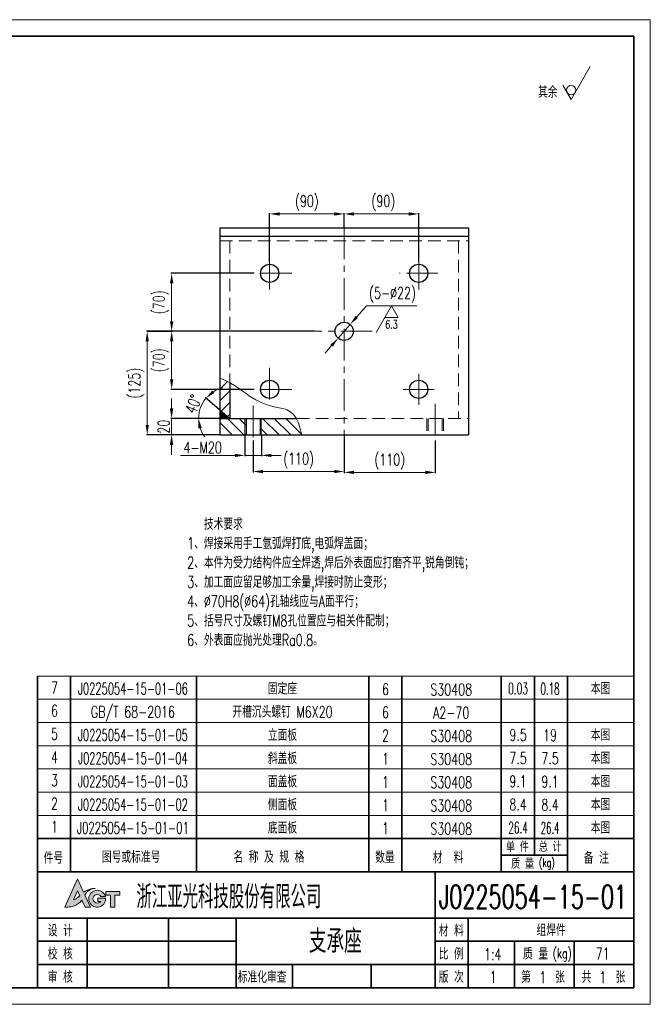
# Model space of a CAD drawing. Header units: millimetres. Extents: x -100 to 1580, y -20 to 1168.
# Tile 3 of 3: x 818 to 1580, y -20 to 1168. Entities that reach past the tile are written whole.
import ezdxf
from ezdxf.enums import TextEntityAlignment as Align

# ---------------------------------------------------------------- set-up
doc = ezdxf.new("R2010")
doc.units = ezdxf.units.MM
doc.header["$LTSCALE"] = 1.2
doc.linetypes.add('CENTER', pattern=[50.8, 31.75, -6.35, 6.35, -6.35])
doc.linetypes.add('DASHED', pattern=[19.05, 12.7, -6.35])
for name, color, linetype, lineweight in [('2细线层', 4, 'Continuous', 15), ('3中心线层', 1, 'CENTER', 35), ('4虚线层', 6, 'DASHED', 35), ('5剖面线层', 2, 'Continuous', 15), ('7标注层', 4, 'Continuous', 15), ('YGJ波浪线', 3, 'Continuous', 15), ('YGJ粗实线', 7, 'Continuous', 35), ('YGJ细实线', 3, 'Continuous', 15), ('YGJ细虚线', 2, 'DASHED', 15), ('尺寸线', 4, 'Continuous', 15), ('粗实线', 7, 'Continuous', 30)]:
    doc.layers.add(name, color=color, linetype=linetype, lineweight=lineweight)
doc.layers.add('YGJ不打印图层', color=250, linetype='Continuous', lineweight=35, plot=False)
doc.styles.add('标准', font='romans.shx', dxfattribs={"width": 0.7, "bigfont": 'hzdx.shx'})
doc.dimstyles.new('1比4', dxfattribs={"dimtxt": 14, "dimasz": 12, "dimexe": 1, "dimexo": 0.5, "dimgap": 2.5, "dimtad": 1, "dimdsep": 46, "dimtxsty": '标准', "dimcen": 0, "dimclrd": 256, "dimclrt": 256, "dimadec": 0, "dimazin": 0, "dimtfac": 1, "dimtmove": 0, "dimatfit": 0, "dimfxl": 1, "dimtolj": 1, "dimtzin": 0, "dimlwd": -1, "dimarcsym": 0})
pattern_1 = [(315, (-41.893, 44.48), (7.07107, 7.07107), [])]

# ---------------------------------------------------------------- blocks, each defined once
blk = doc.blocks.new('*U119')
at = {"layer": 'YGJ粗实线'}
for p, q in [((390, 287), (0, 287)), ((390, 287), (390, 0)), ((0, 0), (390, 0))]:
    blk.add_line(p, q, dxfattribs=at)
at = {"layer": 'YGJ细实线'}
for p, q in [((395, 292), (-25, 292)), ((395, 292), (395, -5)), ((-25, -5), (395, -5))]:
    blk.add_line(p, q, dxfattribs=at)
blk = doc.blocks.new('图标')
at = {"layer": 'YGJ细实线', "true_color": 0x0194a4}
h = blk.add_hatch(color=134, dxfattribs=at)
h.dxf.hatch_style = 1
edge = h.paths.add_edge_path()
edge.add_line((3171, -778.12), (3171.97, -780.18))
edge.add_line((3171.97, -780.18), (3173.62, -780.18))
edge.add_line((3173.62, -780.18), (3171.94, -776.47))
edge.add_spline(control_points=[(3171.94, -776.47), (3172.04, -776.33), (3172.28, -776.01), (3172.66, -775.54), (3173.17, -775.17), (3173.69, -774.88), (3174.3, -774.67), (3174.74, -774.61), (3174.99, -774.57)], knot_values=[0, 0, 0, 0, 0.506127, 1.21303, 1.808166, 2.393737, 2.961146, 3.730688, 3.730688, 3.730688, 3.730688], degree=3, periodic=0)
edge.add_spline(control_points=[(3174.99, -774.57), (3174.82, -774.57), (3174.47, -774.56), (3173.96, -774.65), (3173.44, -774.78), (3172.96, -774.98), (3172.46, -775.19), (3172.01, -775.44), (3171.7, -775.62), (3171.54, -775.71)], knot_values=[0, 0, 0, 0, 0.51474, 1.050592, 1.532108, 2.126606, 2.609842, 3.144291, 3.68733, 3.68733, 3.68733, 3.68733], degree=3, periodic=0)
edge.add_line((3171.54, -775.71), (3169.66, -771.68))
edge.add_line((3169.66, -771.68), (3165.83, -780.24))
edge.add_spline(control_points=[(3165.83, -780.24), (3166.43, -780.23), (3167.33, -780.21), (3168.46, -779.89), (3169.27, -779.6), (3169.96, -779.12), (3170.58, -778.65), (3170.88, -778.27), (3171, -778.12)], knot_values=[0, 0, 0, 0, 1.794018, 2.686483, 3.50397, 4.356695, 5.212459, 5.80159, 5.80159, 5.80159, 5.80159], degree=3, periodic=0)
edge = h.paths.add_edge_path(flags=16)
edge.add_spline(control_points=[(3170.4, -776.84), (3170.28, -776.94), (3170.07, -777.1), (3169.76, -777.36), (3169.45, -777.56), (3169.12, -777.78), (3168.79, -777.93), (3168.56, -777.98), (3168.46, -778.01)], knot_values=[0, 0, 0, 0, 0.461656, 0.781514, 1.214544, 1.57739, 1.966104, 2.284035, 2.284035, 2.284035, 2.284035], degree=3, periodic=0)
edge.add_line((3168.46, -778.01), (3169.69, -775.27))
edge.add_line((3169.69, -775.27), (3170.4, -776.84))
h = blk.add_hatch(color=134, dxfattribs=at)
h.dxf.hatch_style = 1
h.paths.add_polyline_path([(3178.21, -777.51), (3175.84, -777.51), (3175.84, -778.49), (3176.72, -778.49, -3.223034), (3176.78, -777.02), (3178.12, -777.02, 2.021246), (3175.66, -780.24, 0.434957)])
h = blk.add_hatch(color=134, dxfattribs=at)
h.dxf.hatch_style = 1
h.paths.add_polyline_path([(3178.27, -776.35), (3178.27, -776.62), (3179.71, -776.62), (3179.71, -780.24), (3181.02, -780.24), (3181.02, -776.62), (3182.47, -776.62), (3182.47, -775.51), (3178.27, -775.51)])
at = {"layer": 'YGJ细实线', "color": 134, "true_color": 0x0194a4}
for p, q in [((3165.83, -780.24), (3169.66, -771.68)), ((3171.54, -775.71), (3169.66, -771.68)), ((3168.46, -778.01), (3169.69, -775.27)), ((3170.4, -776.84), (3169.69, -775.27)), ((3171.97, -780.18), (3171, -778.12)), ((3173.62, -780.18), (3171.94, -776.47)), ((3175.84, -778.49), (3175.84, -777.51)), ((3175.84, -777.51), (3178.21, -777.51)), ((3176.78, -777.02), (3178.12, -777.02)), ((3178.27, -775.51), (3182.47, -775.51)), ((3178.27, -775.51), (3178.27, -776.35)), ((3178.27, -775.51), (3178.27, -776.62)), ((3178.27, -776.62), (3179.71, -776.62)), ((3179.71, -776.62), (3179.71, -780.24)), ((3181.02, -776.62), (3182.47, -776.62)), ((3181.02, -776.62), (3181.02, -780.24)), ((3182.47, -775.51), (3182.47, -776.62)), ((3171.97, -780.18), (3173.62, -780.18)), ((3175.84, -778.49), (3176.72, -778.49)), ((3179.71, -780.24), (3181.02, -780.24))]:
    blk.add_line(p, q, dxfattribs=at)
for centre, radius, start, end in [((3175.66, -777.69), 2.55, 15.2946, 4.0279), ((3175.68, -777.72), 1.3, 32.4416, 323.4921)]:
    blk.add_arc(centre, radius, start, end, dxfattribs=at)
for points in [[(3171.54, -775.71), (3172.01, -775.44), (3172.48, -775.19), (3172.92, -774.99), (3173.48, -774.78), (3173.95, -774.66), (3174.48, -774.58), (3174.99, -774.57)], [(3174.99, -774.57), (3174.23, -774.71), (3173.7, -774.9), (3173.18, -775.17), (3172.71, -775.53), (3172.24, -776.07), (3171.94, -776.47)], [(3171, -778.12), (3170.62, -778.57), (3169.96, -779.12), (3169.24, -779.58), (3168.48, -779.88), (3167.62, -780.11), (3165.83, -780.24)], [(3168.46, -778.01), (3168.77, -777.92), (3169.12, -777.77), (3169.43, -777.57), (3169.79, -777.33), (3170.03, -777.13), (3170.4, -776.84)]]:
    blk.add_spline(points, degree=3, dxfattribs=at)
blk = doc.blocks.new('HC_BTL_BLK')
at = {"layer": 'YGJ不打印图层'}
for p, q in [((-140.5, 21), (-140.5, 0)), ((-79.27, 7), (-79.27, 0))]:
    blk.add_line(p, q, dxfattribs=at)
at = {"layer": 'YGJ粗实线'}
for p, q in [((-180, 35), (0, 35)), ((-180, 35), (-180, 0)), ((-60, 35), (-60, 0)), ((0, 0), (0, 35)), ((-180, 21), (-60, 21)), ((-165, 21), (-165, 0)), ((-120, 21), (-120, 0)), ((-60, 21), (0, 21)), ((-50, 7), (-50, 21)), ((-120, 14), (-180, 14)), ((0, 14), (-60, 14)), ((-36, 7), (-36, 14)), ((-18, 7), (-18, 14)), ((-120, 7), (-180, 7)), ((-60, 7), (-120, 7)), ((-103, 7), (-103, 0)), ((0, 7), (-60, 7)), ((-60, 7), (-60, 0)), ((-60, 7), (-60, 0)), ((-50, 0), (-50, 7)), ((-36, 0), (-36, 7)), ((-18, 0), (-18, 7)), ((-180, 0), (0, 0))]:
    blk.add_line(p, q, dxfattribs=at)
at = {"layer": 'YGJ细实线'}
blk.add_blockref('图标', (-3337.63, 804.53), dxfattribs=at)
at = {"layer": 'YGJ粗实线', "style": '标准', "width": 0.7}
for s, height, p in [('设 计', 3.5, (-176.89, 15.48)), ('材 料', 3.5, (-58.86, 15.48)), ('校 核', 3.5, (-176.89, 8.48)), ('比 例', 3.5, (-58.86, 8.48)), ('质 量', 3.5, (-33.44, 8.48)), ('(kg)', 3, (-24.46, 8.9)), ('审 核', 3.5, (-176.89, 1.48)), ('标准化审查', 3.5, (-119.53, 1.48)), ('版 次', 3.5, (-58.86, 1.48)), ('第    张', 3.5, (-33.99, 1.48)), ('共    张', 3.5, (-15.73, 1.48))]:
    blk.add_text(s, height=height, dxfattribs=at).set_placement(p)
at = {"layer": 'YGJ粗实线', "style": '标准'}
for tag, p, width in [('设计', (-163.61, 15.42), 0.7), ('设计日期', (-139.9, 15.53), 0.5), ('校核', (-163.62, 8.27), 0.7), ('校核日期', (-139.91, 8.15), 0.5), ('审核', (-163.9, 1.17), 0.7), ('审核日期', (-139.93, 1.47), 0.5), ('标准化', (-102.02, 1.32), 0.7), ('标准化日期', (-78.22, 1.4), 0.5)]:
    blk.add_attdef(tag, p, '', height=3.5, dxfattribs=dict(at, width=width))
at = {"layer": 'YGJ细虚线', "style": '标准', "width": 0.7}
blk.add_text('浙江亚光科技股份有限公司', height=7, dxfattribs=at).set_placement((-150.17, 23.91))
at = {"layer": 'YGJ细虚线', "style": '标准'}
blk.add_attdef('图样代号', text='', height=7, dxfattribs=at).set_placement((-58.84, 23.93), (-2.02, 23.93), align=Align.FIT)
blk.add_attdef('图样名称', text='', height=7, rotation=359.9203, dxfattribs=at).set_placement((-118.11, 10.54), (-62.08, 10.46), align=Align.FIT)
at = {"layer": 'YGJ细虚线', "color": 2, "style": '标准'}
blk.add_attdef('材料名称', text='', height=3.5, dxfattribs=at).set_placement((-48.51, 15.65), (-1.4, 15.65), align=Align.FIT)
at = {"layer": 'YGJ细虚线', "style": '标准', "width": 0.7}
for tag, p in [('比例', (-42.58, 8.34)), ('版本号', (-42.46, 1.45)), ('页码', (-27.44, 1.39)), ('页数', (-9.32, 1.39))]:
    blk.add_attdef(tag, text='', height=3.5, dxfattribs=at).set_placement(p, align=Align.CENTER)
at = {"layer": 'YGJ细虚线', "color": 2, "style": '标准', "width": 0.7}
blk.add_attdef('重量', text='', height=3.5, dxfattribs=at).set_placement((-9.41, 8.55), align=Align.CENTER)
blk = doc.blocks.new('*D340')
at = {"layer": '7标注层', "color": 0, "lineweight": -2, "ltscale": 7}
for p, q in [((1090.3, 666.5), (1090.3, 641.3)), ((1110.3, 666.5), (1110.3, 641.3))]:
    blk.add_line(p, q, dxfattribs=at)
at = {"layer": '7标注层', "ltscale": 7}
for p, q in [((1078.3, 642.3), (1012.7, 642.3)), ((1110.3, 642.3), (1090.3, 642.3)), ((1122.3, 642.3), (1134.3, 642.3))]:
    blk.add_line(p, q, dxfattribs=at)
at = {"layer": '7标注层'}
for points in [[(1078.3, 640.3), (1078.3, 644.3), (1090.3, 642.3)], [(1122.3, 644.3), (1122.3, 640.3), (1110.3, 642.3)]]:
    blk.add_solid(points, dxfattribs=at)
at = {"layer": '7标注层', "insert": (1039.5, 651.8), "char_height": 14, "attachment_point": 5, "style": '标准'}
blk.add_mtext('\\A1;4-M20{}{{\\H0.7x;}{}}', dxfattribs=at)
blk = doc.blocks.new('*D341')
at = {"layer": '7标注层', "color": 0, "lineweight": -2, "ltscale": 7}
for p, q in [((1210.3, 666.5), (1210.3, 620.8)), ((1320.3, 660.2), (1320.3, 620.8))]:
    blk.add_line(p, q, dxfattribs=at)
at = {"layer": '7标注层', "ltscale": 7}
blk.add_line((1308.3, 621.8), (1222.3, 621.8), dxfattribs=at)
at = {"layer": '7标注层'}
for points in [[(1222.3, 623.8), (1222.3, 619.8), (1210.3, 621.8)], [(1308.3, 619.8), (1308.3, 623.8), (1320.3, 621.8)]]:
    blk.add_solid(points, dxfattribs=at)
at = {"layer": '7标注层', "insert": (1265.4, 634.9), "char_height": 14, "attachment_point": 5, "style": '标准'}
blk.add_mtext('\\A1;(110)', dxfattribs=at)
blk = doc.blocks.new('*D342')
at = {"layer": '7标注层', "color": 0, "lineweight": -2, "ltscale": 7}
for p, q in [((1210.3, 666.5), (1210.3, 621.8)), ((1100.3, 660.2), (1100.3, 621.8))]:
    blk.add_line(p, q, dxfattribs=at)
at = {"layer": '7标注层', "ltscale": 7}
blk.add_line((1112.3, 622.8), (1198.3, 622.8), dxfattribs=at)
at = {"layer": '7标注层'}
for points in [[(1112.3, 624.8), (1112.3, 620.8), (1100.3, 622.8)], [(1198.3, 620.8), (1198.3, 624.8), (1210.3, 622.8)]]:
    blk.add_solid(points, dxfattribs=at)
at = {"layer": '7标注层', "insert": (1155.3, 635.9), "char_height": 14, "attachment_point": 5, "style": '标准'}
blk.add_mtext('\\A1;(110)', dxfattribs=at)
blk = doc.blocks.new('*D343')
at = {"layer": '7标注层', "color": 0, "lineweight": -2, "ltscale": 7}
for p, q in [((1210.3, 917.5), (1210.3, 934.6)), ((1300.3, 876.1), (1300.3, 934.6))]:
    blk.add_line(p, q, dxfattribs=at)
at = {"layer": '7标注层', "ltscale": 7}
blk.add_line((1288.3, 933.6), (1222.3, 933.6), dxfattribs=at)
at = {"layer": '7标注层'}
for points in [[(1222.3, 935.6), (1222.3, 931.6), (1210.3, 933.6)], [(1288.3, 931.6), (1288.3, 935.6), (1300.3, 933.6)]]:
    blk.add_solid(points, dxfattribs=at)
at = {"layer": '7标注层', "insert": (1257.6, 946.8), "char_height": 14, "attachment_point": 5, "style": '标准'}
blk.add_mtext('\\A1;(90)', dxfattribs=at)
blk = doc.blocks.new('*D344')
at = {"layer": '7标注层', "color": 0, "lineweight": -2, "ltscale": 7}
for p, q in [((1120.3, 876.1), (1120.3, 934.6)), ((1210.3, 917.5), (1210.3, 934.6))]:
    blk.add_line(p, q, dxfattribs=at)
at = {"layer": '7标注层', "ltscale": 7}
blk.add_line((1132.3, 933.6), (1198.3, 933.6), dxfattribs=at)
at = {"layer": '7标注层'}
for points in [[(1132.3, 935.6), (1132.3, 931.6), (1120.3, 933.6)], [(1198.3, 931.6), (1198.3, 935.6), (1210.3, 933.6)]]:
    blk.add_solid(points, dxfattribs=at)
at = {"layer": '7标注层', "insert": (1165.3, 946.8), "char_height": 14, "attachment_point": 5, "style": '标准'}
blk.add_mtext('\\A1;(90)', dxfattribs=at)
blk = doc.blocks.new('*D345')
at = {"layer": '7标注层', "ltscale": 7}
for p, q in [((1225.4, 809.3), (1237.1, 822.7)), ((1297.9, 822.7), (1237.1, 822.7)), ((1203, 783.7), (1217.5, 800.3)), ((1195.2, 774.7), (1187.3, 765.6))]:
    blk.add_line(p, q, dxfattribs=at)
at = {"layer": '7标注层'}
for points in [[(1223.9, 810.7), (1226.9, 808), (1217.5, 800.3)], [(1196.7, 773.4), (1193.7, 776), (1203, 783.7)]]:
    blk.add_solid(points, dxfattribs=at)
at = {"layer": '7标注层', "insert": (1268.7, 835.9), "char_height": 14, "attachment_point": 5, "style": '标准'}
blk.add_mtext('\\A1;(5-%%c22){}{{\\H0.7x;}{}}', dxfattribs=at)
blk = doc.blocks.new('*D346')
at = {"layer": '7标注层', "color": 0, "lineweight": -2, "ltscale": 7}
for p, q in [((1175.8, 792), (971.5, 792)), ((1059.8, 667), (971.5, 667))]:
    blk.add_line(p, q, dxfattribs=at)
at = {"layer": '7标注层', "ltscale": 7}
blk.add_line((972.5, 679), (972.5, 780), dxfattribs=at)
at = {"layer": '7标注层'}
for points in [[(974.5, 780), (970.5, 780), (972.5, 792)], [(970.5, 679), (974.5, 679), (972.5, 667)]]:
    blk.add_solid(points, dxfattribs=at)
at = {"layer": '7标注层', "insert": (959.3, 729.5), "char_height": 14, "attachment_point": 5, "rotation": 90, "style": '标准'}
blk.add_mtext('\\A1;(125)', dxfattribs=at)
blk = doc.blocks.new('*D347')
at = {"layer": '7标注层', "color": 0, "lineweight": -2, "ltscale": 7}
for p, q in [((1059.8, 792), (1001, 792)), ((1101.2, 722), (1001, 722))]:
    blk.add_line(p, q, dxfattribs=at)
at = {"layer": '7标注层', "ltscale": 7}
blk.add_line((1002, 734), (1002, 780), dxfattribs=at)
at = {"layer": '7标注层'}
for points in [[(1004, 780), (1000, 780), (1002, 792)], [(1000, 734), (1004, 734), (1002, 722)]]:
    blk.add_solid(points, dxfattribs=at)
at = {"layer": '7标注层', "insert": (988.8, 757), "char_height": 14, "attachment_point": 5, "rotation": 90, "style": '标准'}
blk.add_mtext('\\A1;(70)', dxfattribs=at)
blk = doc.blocks.new('*D348')
at = {"layer": '7标注层', "color": 0, "lineweight": -2, "ltscale": 7}
for p, q in [((1101.2, 862), (1001, 862)), ((972.8, 792), (1003, 792))]:
    blk.add_line(p, q, dxfattribs=at)
at = {"layer": '7标注层', "ltscale": 7}
blk.add_line((1002, 804), (1002, 850), dxfattribs=at)
at = {"layer": '7标注层'}
for points in [[(1004, 850), (1000, 850), (1002, 862)], [(1000, 804), (1004, 804), (1002, 792)]]:
    blk.add_solid(points, dxfattribs=at)
at = {"layer": '7标注层', "insert": (988.8, 827), "char_height": 14, "attachment_point": 5, "rotation": 90, "style": '标准'}
blk.add_mtext('\\A1;(70)', dxfattribs=at)
blk = doc.blocks.new('*D349')
at = {"layer": '7标注层', "ltscale": 7}
for p, q in [((1001.9, 699), (1001.9, 711)), ((1001.9, 667), (1001.9, 687)), ((1001.9, 655), (1001.9, 643))]:
    blk.add_line(p, q, dxfattribs=at)
at = {"layer": '7标注层', "color": 0, "lineweight": -2, "ltscale": 7}
for p, q in [((1059.8, 687), (1000.9, 687)), ((1059.8, 667), (1000.9, 667))]:
    blk.add_line(p, q, dxfattribs=at)
at = {"layer": '7标注层'}
for points in [[(999.9, 699), (1003.9, 699), (1001.9, 687)], [(1003.9, 655), (999.9, 655), (1001.9, 667)]]:
    blk.add_solid(points, dxfattribs=at)
at = {"layer": '7标注层', "insert": (992.4, 677), "char_height": 14, "attachment_point": 5, "rotation": 90, "style": '标准'}
blk.add_mtext('\\A1;20{}{{\\H0.7x;}{}}', dxfattribs=at)
blk = doc.blocks.new('*D447')
at = {"layer": '7标注层', "color": 0, "lineweight": -2, "ltscale": 7}
for p, q in [((1059.9, 697.4), (1042.5, 712)), ((1059.8, 687), (1033.4, 687))]:
    blk.add_line(p, q, dxfattribs=at)
at = {"layer": '7标注层', "ltscale": 7}
for start, end in [(103.5056, 121.7528), (140, 180), (198.2472, 216.4944)]:
    blk.add_arc((1072.3, 687), 37.8, start, end, dxfattribs=at)
at = {"layer": '7标注层'}
for points in [[(1051.1, 720.7), (1053.7, 717.7), (1043.3, 711.3)], [(1038.3, 675.5), (1034.4, 674.8), (1034.4, 687)]]:
    blk.add_solid(points, dxfattribs=at)
at = {"layer": '7标注层', "insert": (1028.2, 704.3), "char_height": 14, "attachment_point": 5, "rotation": 68.6004, "style": '标准'}
blk.add_mtext('\\A1;40%%d', dxfattribs=at)
blk = doc.blocks.new('mx$INVTITLE')
at = {"layer": 'YGJ粗实线'}
for p, q in [((0, 10), (-180, 10)), ((-180, 0), (-180, 10)), ((-170, 0), (-170, 10)), ((-132, 0), (-132, 10)), ((-80, 0), (-80, 10)), ((-70, 0), (-70, 10)), ((-40, 0), (-40, 10)), ((-30, 10), (-30, 5)), ((-20, 0), (-20, 10)), ((0, 0), (0, 10)), ((-20, 5), (-40, 5)), ((-180, 0), (0, 0))]:
    blk.add_line(p, q, dxfattribs=at)
at = {"layer": 'YGJ细虚线', "style": '标准', "width": 0.7}
for s, height, p in [('单 件', 3, (-38.56, 6)), ('总 计', 3, (-28.68, 6)), ('件号', 3.5, (-178.15, 2.41)), ('图号或标准号', 3.5, (-160.55, 2.7)), ('名 称 及 规 格', 3.5, (-120.84, 2.7)), ('数量', 3.5, (-78.06, 2.61)), ('材  料', 3.5, (-60.68, 2.54)), ('备 注', 3.5, (-15.07, 2.41)), ('质 量', 3, (-37.01, 0.89)), ('(kg)', 2.5, (-28.62, 1.48))]:
    blk.add_text(s, height=height, dxfattribs=at).set_placement(p)
blk = doc.blocks.new('mx')
for p, q in [((-170, 0), (-170, 7)), ((-132, 0), (-132, 7)), ((-80, 0), (-80, 7)), ((-70, 0), (-70, 7)), ((-40, 0), (-40, 7)), ((-30, 0), (-30, 7)), ((-20, 0), (-20, 7)), ((0, 0), (0, 7))]:
    blk.add_line(p, q)
at = {"layer": 'YGJ粗实线'}
blk.add_line((-180, 0), (-180, 7), dxfattribs=at)
at = {"layer": 'YGJ细实线'}
for p, q in [((0, 7), (-180, 7)), ((0, 0), (-180, 0))]:
    blk.add_line(p, q, dxfattribs=at)
at = {"layer": 'YGJ细虚线', "style": '标准', "width": 0.7}
for tag, p in [('序号', (-174.87, 1.79)), ('数量', (-74.95, 1.3)), ('单重', (-34.93, 1.51)), ('总重', (-25.27, 1.42))]:
    blk.add_attdef(tag, text='', height=3.5, dxfattribs=at).set_placement(p, align=Align.CENTER)
at = {"layer": 'YGJ细虚线', "style": '标准'}
for tag, p, p2 in [('图号或标准号', (-169.36, 1.46), (-133.02, 1.46)), ('名称及规格型号', (-130.92, 1.46), (-81.17, 1.46)), ('材料', (-69.2, 1.19), (-41.03, 1.19)), ('备注', (-19.06, 1.51), (-0.99, 1.51))]:
    blk.add_attdef(tag, text='', height=3.5, dxfattribs=at).set_placement(p, p2, align=Align.FIT)
blk = doc.blocks.new('粗糙度')
at = {"layer": '尺寸线'}
for p, q in [((0, 0), (4.62, 8)), ((0, 0), (-2.02, 3.5)), ((-2.02, 3.5), (2.02, 3.5))]:
    blk.add_line(p, q, dxfattribs=at)
at = {"layer": '尺寸线', "lineweight": -3, "style": '标准', "width": 0.7}
blk.add_attdef('粗糙度', text='', height=2.5, dxfattribs=at).set_placement((0.01, 5.6), align=Align.MIDDLE)

msp = doc.modelspace()

# ---------------------------------------------------------------- hatches: boundary and pattern name
at = {"layer": '5剖面线层', "ltscale": 7}
h = msp.add_hatch(dxfattribs=at)
h.set_pattern_fill('_U', color=256, scale=10, angle=45, style=0, pattern_type=0)
h.set_pattern_definition([(45, (-41.893, 44.48), (-7.07107, 7.07107), [])])
edge = h.paths.add_edge_path()
edge.add_spline(control_points=[(1072.275, 730.038), (1066.124, 733.096), (1066.124, 733.096), (1060.275, 735.348)], knot_values=[24.76985529, 24.76985529, 24.76985529, 24.76985529, 37.77133982, 37.77133982, 37.77133982, 37.77133982], degree=3, periodic=0)
edge.add_line((1060.275, 735.348), (1060.275, 697.074))
edge.add_line((1060.275, 697.074), (1072.275, 687.004))
edge.add_line((1072.275, 687.004), (1072.275, 730.038))
h = msp.add_hatch(dxfattribs=at)
h.set_pattern_fill('_U', color=256, scale=10, angle=315, style=0, pattern_type=0)
h.set_pattern_definition(pattern_1)
h.paths.add_polyline_path([(1090.275, 667.004), (1090.275, 687.004), (1060.275, 687.004), (1060.275, 667.004)])
edge = h.paths.add_edge_path()
edge.add_spline(control_points=[(1158.771, 667.004), (1157.478, 674.366), (1155.563, 681.628), (1152.478, 687.004)], knot_values=[118.62712622, 118.62712622, 118.62712622, 118.62712622, 141.06890851, 141.06890851, 141.06890851, 141.06890851], degree=3, periodic=0)
edge.add_line((1152.478, 687.004), (1110.275, 687.004))
edge.add_line((1110.275, 687.004), (1110.275, 667.004))
edge.add_line((1110.275, 667.004), (1158.771, 667.004))
h = msp.add_hatch(dxfattribs=at)
h.set_pattern_fill('_U', color=256, scale=10, angle=315, style=0, pattern_type=0)
h.set_pattern_definition(pattern_1)
h.paths.add_polyline_path([(1090.275, 667.004), (1091.775, 667.004), (1091.775, 687.004), (1090.275, 687.004)])
h.paths.add_polyline_path([(1110.275, 687.004), (1108.775, 687.004), (1108.775, 667.004), (1110.275, 667.004)])
at = {"layer": 'YGJ细实线'}
h = msp.add_hatch(color=256, dxfattribs=at)
h.dxf.hatch_style = 1
h.paths.add_polyline_path([(1060.275, 687.004), (1072.275, 687.004), (1060.275, 697.074)])

# ---------------------------------------------------------------- linework, layer by layer
at = {"layer": '2细线层', "ltscale": 7}
for p, q in [((1090.275, 687.004), (1090.275, 667.004)), ((1110.275, 687.004), (1110.275, 667.004))]:
    msp.add_line(p, q, dxfattribs=at)
msp.add_open_spline([(1060.275, 735.348), (1070.655, 732.997), (1112.065, 698.946), (1133.621, 702.311), (1153.003, 691.032), (1157.348, 675.11), (1158.771, 667.004)], degree=3, knots=[24.76985529, 24.76985529, 24.76985529, 24.76985529, 47.84444547, 91.79709915, 116.36020505, 141.06890851, 141.06890851, 141.06890851, 141.06890851], dxfattribs=at)
at = {"layer": '3中心线层', "lineweight": 15}
for p, q in [((1210.275, 917.004), (1210.275, 667.004)), ((1120.275, 880.567), (1120.275, 835.419)), ((1300.275, 880.567), (1300.275, 839.101)), ((1147.302, 862.004), (1098.128, 862.004)), ((1323.475, 862.004), (1277.095, 862.004)), ((1244.24, 792.004), (1176.311, 792.004)), ((1120.275, 747.857), (1120.275, 703.442)), ((1300.275, 740.567), (1300.275, 703.442)), ((1147.195, 722.004), (1093.428, 722.004)), ((1318.838, 722.004), (1281.713, 722.004)), ((1100.275, 702.558), (1100.275, 660.667)), ((1320.275, 704.315), (1320.275, 660.667))]:
    msp.add_line(p, q, dxfattribs=at)
at = {"layer": '4虚线层', "lineweight": 15}
for p, q in [((1060.275, 901.004), (1360.275, 901.004)), ((1072.275, 901.004), (1072.275, 730.038)), ((1348.275, 901.004), (1348.275, 687.004)), ((1153.195, 687.004), (1360.275, 687.004)), ((1310.275, 687.004), (1310.275, 667.004)), ((1311.775, 687.004), (1311.775, 667.004)), ((1328.775, 687.004), (1328.775, 667.004)), ((1330.275, 687.004), (1330.275, 667.004))]:
    msp.add_line(p, q, dxfattribs=at)
at = {"layer": 'YGJ细实线'}
msp.add_line((1072.275, 687.004), (1060.275, 697.074), dxfattribs=at)
at = {"layer": '尺寸线'}
for q in [(1507.506, 1111.656), (1474.308, 1089.156)]:
    msp.add_line((1484.412, 1071.656), q, dxfattribs=at)
msp.add_circle((1484.412, 1082.972), 5.658, dxfattribs=at)
at = {"layer": '粗实线', "ltscale": 7}
for p, q in [((1060.275, 917.004), (1360.275, 917.004)), ((1060.275, 917.004), (1060.275, 667.004)), ((1360.275, 917.004), (1360.275, 667.004)), ((1060.275, 907.004), (1360.275, 907.004)), ((1072.275, 730.038), (1072.275, 687.004)), ((1060.275, 687.004), (1153.195, 687.004)), ((1091.775, 687.004), (1091.775, 667.004)), ((1108.775, 687.004), (1108.775, 667.004)), ((1060.275, 667.004), (1360.275, 667.004))]:
    msp.add_line(p, q, dxfattribs=at)
for centre in [(1120.275, 862.004), (1300.275, 862.004), (1210.275, 792.004), (1120.275, 722.004), (1300.275, 722.004)]:
    msp.add_circle(centre, 11, dxfattribs=at)

# ---------------------------------------------------------------- block references
at = {"layer": 'YGJ波浪线', "xscale": 4, "yscale": 4, "zscale": 4}
for name, p in [('*U119', (0, 0)), ('mx$INVTITLE', (1560, 140))]:
    msp.add_blockref(name, p, dxfattribs=at)
at = {"layer": 'YGJ波浪线'}
ref = msp.add_blockref('HC_BTL_BLK', (1560, 0), dxfattribs=dict(at, xscale=4, yscale=4, zscale=4))
ref.add_attrib('图样名称', '支承座', dxfattribs={"layer": 'YGJ细虚线', "height": 28, "rotation": 359.920282, "style": '标准', "width": 0.8}).set_placement((1199.617, 42.006), align=Align.CENTER)
ref.add_attrib('图样代号', 'J0225054-15-01', dxfattribs={"layer": 'YGJ细虚线', "height": 28, "style": '标准', "width": 0.610911}).set_placement((1324.643, 95.728), (1551.902, 95.728), align=Align.FIT)
ref.add_attrib('比例', '1:4', dxfattribs={"layer": 'YGJ细虚线', "height": 14, "style": '标准', "width": 0.7}).set_placement((1389.688, 33.359), align=Align.CENTER)
ref.add_attrib('页码', '1', dxfattribs={"layer": 'YGJ细虚线', "height": 14, "style": '标准', "width": 0.7}).set_placement((1450.224, 5.562), align=Align.CENTER)
ref.add_attrib('页数', '1', dxfattribs={"layer": 'YGJ细虚线', "height": 14, "style": '标准', "width": 0.7}).set_placement((1522.701, 5.562), align=Align.CENTER)
ref.add_attrib('版本号', '1', dxfattribs={"layer": 'YGJ细虚线', "height": 14, "style": '标准', "width": 0.7}).set_placement((1390.17, 5.815), align=Align.CENTER)
ref.add_attrib('材料名称', '组焊件', dxfattribs={"layer": 'YGJ细虚线', "color": 2, "height": 14, "style": '标准', "width": 0.8}).set_placement((1460.177, 62.616), align=Align.CENTER)
ref.add_attrib('重量', '71', dxfattribs={"layer": 'YGJ细虚线', "color": 2, "height": 14, "style": '标准', "width": 0.7}).set_placement((1522.359, 34.201), align=Align.CENTER)
at = {"layer": 'YGJ粗实线'}
ref = msp.add_blockref('mx', (1560, 348), dxfattribs=dict(at, xscale=4, yscale=4, zscale=4))
ref.add_attrib('序号', '7', dxfattribs={"layer": 'YGJ细虚线', "height": 14, "style": '标准', "width": 0.7}).set_placement((860.521, 355.147), align=Align.CENTER)
ref.add_attrib('图号或标准号', 'J0225054-15-01-06', dxfattribs={"layer": 'YGJ细虚线', "height": 14, "style": '标准', "width": 0.624821}).set_placement((955.23, 353.859), align=Align.CENTER)
ref.add_attrib('名称及规格型号', '固定座', dxfattribs={"layer": 'YGJ细虚线', "height": 14, "style": '标准', "width": 0.7}).set_placement((1135.829, 353.855), align=Align.CENTER)
ref.add_attrib('数量', '6', dxfattribs={"layer": 'YGJ细虚线', "height": 14, "style": '标准', "width": 0.7}).set_placement((1260.184, 353.205), align=Align.CENTER)
ref.add_attrib('材料', 'S30408', dxfattribs={"layer": 'YGJ细虚线', "height": 14, "style": '标准', "width": 0.7}).set_placement((1339.557, 352.763), align=Align.CENTER)
ref.add_attrib('单重', '0.03', dxfattribs={"layer": 'YGJ细虚线', "height": 14, "style": '标准', "width": 0.568174}).set_placement((1420.291, 354.046), align=Align.CENTER)
ref.add_attrib('总重', '0.18', dxfattribs={"layer": 'YGJ细虚线', "height": 14, "style": '标准', "width": 0.548832}).set_placement((1458.924, 353.696), align=Align.CENTER)
ref.add_attrib('备注', '本图', dxfattribs={"layer": 'YGJ细虚线', "height": 14, "style": '标准', "width": 0.7}).set_placement((1519.881, 354.046), align=Align.CENTER)
ref = msp.add_blockref('mx', (1560, 320), dxfattribs=dict(at, xscale=4, yscale=4, zscale=4))
ref.add_attrib('序号', '6', dxfattribs={"layer": 'YGJ细虚线', "height": 14, "style": '标准', "width": 0.7}).set_placement((860.521, 327.147), align=Align.CENTER)
ref.add_attrib('图号或标准号', 'GB/T 68-2016', dxfattribs={"layer": 'YGJ细虚线', "height": 14, "style": '标准', "width": 0.7}).set_placement((955.23, 325.859), align=Align.CENTER)
ref.add_attrib('名称及规格型号', '开槽沉头螺钉 M6X20', dxfattribs={"layer": 'YGJ细虚线', "height": 14, "style": '标准', "width": 0.7}).set_placement((1135.829, 325.855), align=Align.CENTER)
ref.add_attrib('数量', '6', dxfattribs={"layer": 'YGJ细虚线', "height": 14, "style": '标准', "width": 0.7}).set_placement((1260.184, 325.205), align=Align.CENTER)
ref.add_attrib('材料', 'A2-70', dxfattribs={"layer": 'YGJ细虚线', "height": 14, "style": '标准', "width": 0.7}).set_placement((1339.557, 324.763), align=Align.CENTER)
ref = msp.add_blockref('mx', (1560, 292), dxfattribs=dict(at, xscale=4, yscale=4, zscale=4))
ref.add_attrib('序号', '5', dxfattribs={"layer": 'YGJ细虚线', "height": 14, "style": '标准', "width": 0.7}).set_placement((860.521, 299.147), align=Align.CENTER)
ref.add_attrib('图号或标准号', 'J0225054-15-01-05', dxfattribs={"layer": 'YGJ细虚线', "height": 14, "style": '标准', "width": 0.624821}).set_placement((955.23, 297.859), align=Align.CENTER)
ref.add_attrib('名称及规格型号', '立面板', dxfattribs={"layer": 'YGJ细虚线', "height": 14, "style": '标准', "width": 0.7}).set_placement((1135.829, 297.855), align=Align.CENTER)
ref.add_attrib('数量', '2', dxfattribs={"layer": 'YGJ细虚线', "height": 14, "style": '标准', "width": 0.7}).set_placement((1260.184, 297.205), align=Align.CENTER)
ref.add_attrib('材料', 'S30408', dxfattribs={"layer": 'YGJ细虚线', "height": 14, "style": '标准', "width": 0.7}).set_placement((1339.557, 296.763), align=Align.CENTER)
ref.add_attrib('单重', '9.5', dxfattribs={"layer": 'YGJ细虚线', "height": 14, "style": '标准', "width": 0.7}).set_placement((1420.291, 298.046), align=Align.CENTER)
ref.add_attrib('总重', '19', dxfattribs={"layer": 'YGJ细虚线', "height": 14, "style": '标准', "width": 0.7}).set_placement((1458.924, 297.696), align=Align.CENTER)
ref.add_attrib('备注', '本图', dxfattribs={"layer": 'YGJ细虚线', "height": 14, "style": '标准', "width": 0.7}).set_placement((1519.881, 298.046), align=Align.CENTER)
ref = msp.add_blockref('mx', (1560, 264), dxfattribs=dict(at, xscale=4, yscale=4, zscale=4))
ref.add_attrib('序号', '4', dxfattribs={"layer": 'YGJ细虚线', "height": 14, "style": '标准', "width": 0.7}).set_placement((860.521, 271.147), align=Align.CENTER)
ref.add_attrib('图号或标准号', 'J0225054-15-01-04', dxfattribs={"layer": 'YGJ细虚线', "height": 14, "style": '标准', "width": 0.623036}).set_placement((955.23, 269.859), align=Align.CENTER)
ref.add_attrib('名称及规格型号', '斜盖板', dxfattribs={"layer": 'YGJ细虚线', "height": 14, "style": '标准', "width": 0.7}).set_placement((1135.829, 269.855), align=Align.CENTER)
ref.add_attrib('数量', '1', dxfattribs={"layer": 'YGJ细虚线', "height": 14, "style": '标准', "width": 0.7}).set_placement((1260.184, 269.205), align=Align.CENTER)
ref.add_attrib('材料', 'S30408', dxfattribs={"layer": 'YGJ细虚线', "height": 14, "style": '标准', "width": 0.7}).set_placement((1339.557, 268.763), align=Align.CENTER)
ref.add_attrib('单重', '7.5', dxfattribs={"layer": 'YGJ细虚线', "height": 14, "style": '标准', "width": 0.7}).set_placement((1420.291, 270.046), align=Align.CENTER)
ref.add_attrib('总重', '7.5', dxfattribs={"layer": 'YGJ细虚线', "height": 14, "style": '标准', "width": 0.7}).set_placement((1458.924, 269.696), align=Align.CENTER)
ref.add_attrib('备注', '本图', dxfattribs={"layer": 'YGJ细虚线', "height": 14, "style": '标准', "width": 0.7}).set_placement((1519.881, 270.046), align=Align.CENTER)
ref = msp.add_blockref('mx', (1560, 236), dxfattribs=dict(at, xscale=4, yscale=4, zscale=4))
ref.add_attrib('序号', '3', dxfattribs={"layer": 'YGJ细虚线', "height": 14, "style": '标准', "width": 0.7}).set_placement((860.521, 243.147), align=Align.CENTER)
ref.add_attrib('图号或标准号', 'J0225054-15-01-03', dxfattribs={"layer": 'YGJ细虚线', "height": 14, "style": '标准', "width": 0.624821}).set_placement((955.23, 241.859), align=Align.CENTER)
ref.add_attrib('名称及规格型号', '面盖板', dxfattribs={"layer": 'YGJ细虚线', "height": 14, "style": '标准', "width": 0.7}).set_placement((1135.829, 241.855), align=Align.CENTER)
ref.add_attrib('数量', '1', dxfattribs={"layer": 'YGJ细虚线', "height": 14, "style": '标准', "width": 0.7}).set_placement((1260.184, 241.205), align=Align.CENTER)
ref.add_attrib('材料', 'S30408', dxfattribs={"layer": 'YGJ细虚线', "height": 14, "style": '标准', "width": 0.7}).set_placement((1339.557, 240.763), align=Align.CENTER)
ref.add_attrib('单重', '9.1', dxfattribs={"layer": 'YGJ细虚线', "height": 14, "style": '标准', "width": 0.7}).set_placement((1420.291, 242.046), align=Align.CENTER)
ref.add_attrib('总重', '9.1', dxfattribs={"layer": 'YGJ细虚线', "height": 14, "style": '标准', "width": 0.7}).set_placement((1458.924, 241.696), align=Align.CENTER)
ref.add_attrib('备注', '本图', dxfattribs={"layer": 'YGJ细虚线', "height": 14, "style": '标准', "width": 0.7}).set_placement((1519.881, 242.046), align=Align.CENTER)
ref = msp.add_blockref('mx', (1560, 208), dxfattribs=dict(at, xscale=4, yscale=4, zscale=4))
ref.add_attrib('序号', '2', dxfattribs={"layer": 'YGJ细虚线', "height": 14, "style": '标准', "width": 0.7}).set_placement((860.521, 215.147), align=Align.CENTER)
ref.add_attrib('图号或标准号', 'J0225054-15-01-02', dxfattribs={"layer": 'YGJ细虚线', "height": 14, "style": '标准', "width": 0.624821}).set_placement((955.23, 213.859), align=Align.CENTER)
ref.add_attrib('名称及规格型号', '侧面板', dxfattribs={"layer": 'YGJ细虚线', "height": 14, "style": '标准', "width": 0.7}).set_placement((1135.829, 213.855), align=Align.CENTER)
ref.add_attrib('数量', '1', dxfattribs={"layer": 'YGJ细虚线', "height": 14, "style": '标准', "width": 0.7}).set_placement((1260.184, 213.205), align=Align.CENTER)
ref.add_attrib('材料', 'S30408', dxfattribs={"layer": 'YGJ细虚线', "height": 14, "style": '标准', "width": 0.7}).set_placement((1339.557, 212.763), align=Align.CENTER)
ref.add_attrib('单重', '8.4', dxfattribs={"layer": 'YGJ细虚线', "height": 14, "style": '标准', "width": 0.7}).set_placement((1420.291, 214.046), align=Align.CENTER)
ref.add_attrib('总重', '8.4', dxfattribs={"layer": 'YGJ细虚线', "height": 14, "style": '标准', "width": 0.7}).set_placement((1458.924, 213.696), align=Align.CENTER)
ref.add_attrib('备注', '本图', dxfattribs={"layer": 'YGJ细虚线', "height": 14, "style": '标准', "width": 0.7}).set_placement((1519.881, 214.046), align=Align.CENTER)
ref = msp.add_blockref('mx', (1560, 180), dxfattribs=dict(at, xscale=4, yscale=4, zscale=4))
ref.add_attrib('序号', '1', dxfattribs={"layer": 'YGJ细虚线', "height": 14, "style": '标准', "width": 0.7}).set_placement((860.521, 187.147), align=Align.CENTER)
ref.add_attrib('图号或标准号', 'J0225054-15-01-01', dxfattribs={"layer": 'YGJ细虚线', "height": 14, "style": '标准', "width": 0.635751}).set_placement((955.23, 185.859), align=Align.CENTER)
ref.add_attrib('名称及规格型号', '底面板', dxfattribs={"layer": 'YGJ细虚线', "height": 14, "style": '标准', "width": 0.7}).set_placement((1135.829, 185.855), align=Align.CENTER)
ref.add_attrib('数量', '1', dxfattribs={"layer": 'YGJ细虚线', "height": 14, "style": '标准', "width": 0.7}).set_placement((1260.184, 185.205), align=Align.CENTER)
ref.add_attrib('材料', 'S30408', dxfattribs={"layer": 'YGJ细虚线', "height": 14, "style": '标准', "width": 0.7}).set_placement((1339.557, 184.763), align=Align.CENTER)
ref.add_attrib('单重', '26.4', dxfattribs={"layer": 'YGJ细虚线', "height": 14, "style": '标准', "width": 0.559433}).set_placement((1420.291, 186.046), align=Align.CENTER)
ref.add_attrib('总重', '26.4', dxfattribs={"layer": 'YGJ细虚线', "height": 14, "style": '标准', "width": 0.540389}).set_placement((1458.924, 185.696), align=Align.CENTER)
ref.add_attrib('备注', '本图', dxfattribs={"layer": 'YGJ细虚线', "height": 14, "style": '标准', "width": 0.7}).set_placement((1519.881, 186.046), align=Align.CENTER)
at = {"layer": '尺寸线'}
ref = msp.add_blockref('粗糙度', (1267.485, 822.748), dxfattribs=dict(at, xscale=4.000000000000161, yscale=4.000000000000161, zscale=4.000000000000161, rotation=180))
ref.add_attrib('粗糙度', '6.3', dxfattribs={"lineweight": -3, "height": 10, "style": '标准', "width": 0.7}).set_placement((1267.461, 800.335), align=Align.MIDDLE)

# ---------------------------------------------------------------- texts
at = {"layer": 'YGJ细实线', "color": 2, "style": '标准', "width": 0.7}
msp.add_text('其余', height=14, dxfattribs=at).set_placement((1456.145, 1073.707), align=Align.CENTER)
at = {"layer": 'YGJ细实线', "color": 2, "insert": (1242.778, 489.463), "char_height": 14, "width": 444.0151, "attachment_point": 5, "style": '标准'}
msp.add_mtext('\\pxql;   技术要求\\P1、焊接采用手工氩弧焊打底,电弧焊盖面；\\P2、本件为受力结构件应全焊透,焊后外表面应打磨齐平,锐角倒钝；\\P3、加工面应留足够加工余量,焊接时防止变形；\\P4、%%C70H8(%%C64)孔轴线应与A面平行；\\P5、括号尺寸及螺钉M8孔位置应与相关件配制；\\P6、外表面应抛光处理Ra0.8。', dxfattribs=at)

# ---------------------------------------------------------------- dimensions: what is measured, and where the dimension line sits
at = {"layer": '7标注层', "ltscale": 7}
for base, p1, p2, text, picture, middle in [((1210.275, 933.597), (1120.275, 875.567), (1210.275, 917.004), '(90)', '*D344', (1165.275, 933.597)), ((1210.275, 933.597), (1300.275, 875.567), (1210.275, 917.004), '(90)', '*D343', (1257.566, 933.597)), ((1090.275, 642.256), (1110.275, 667.004), (1090.275, 667.004), '4-M20{}{{\\H0.7x;}{}}', '*D340', (1039.509, 642.256)), ((1210.275, 622.76), (1100.275, 660.667), (1210.275, 667.004), '(110)', '*D342', (1155.275, 622.76)), ((1210.275, 621.76), (1320.275, 660.667), (1210.275, 667.004), '(110)', '*D341', (1265.433, 621.76))]:
    dim = msp.add_linear_dim(base=base, p1=p1, p2=p2, text=text, dimstyle='1比4', override={"dimtxsty": '标准'}, dxfattribs=at)
    dim.commit()
    dim.dimension.update_dxf_attribs({"geometry": picture, "text_midpoint": middle, "dimtype": 160})
for base, p1, p2, text, picture, middle in [((1002.013, 862.004), (972.302, 792.004), (1101.713, 862.004), '(70)', '*D348', (1002.013, 827.004)), ((972.51, 792.004), (1060.275, 667.004), (1176.311, 792.004), '(125)', '*D346', (972.51, 729.504)), ((1002.013, 792.004), (1101.713, 722.004), (1060.275, 792.004), '(70)', '*D347', (1002.013, 757.004)), ((1001.851, 687.004), (1060.275, 667.004), (1060.275, 687.004), '20{}{{\\H0.7x;}{}}', '*D349', (1001.851, 677.004))]:
    dim = msp.add_linear_dim(base=base, p1=p1, p2=p2, angle=90, text=text, dimstyle='1比4', override={"dimtxsty": '标准'}, dxfattribs=at)
    dim.commit()
    dim.dimension.update_dxf_attribs({"geometry": picture, "text_midpoint": middle, "dimtype": 160})
dim = msp.add_diameter_dim_2p(p1=(1203.048, 783.712), p2=(1217.502, 800.297), text='(5-%%c22){}{{\\H0.7x;}{}}', dimstyle='1比4', override={"dimtoh": 1, "dimtxsty": '标准', "dimatfit": 3}, dxfattribs=at)
dim.commit()
dim.dimension.update_dxf_attribs({"geometry": '*D345', "text_midpoint": (1268.735, 822.748), "dimtype": 163})
dim = msp.add_angular_dim_2l(base=(1035.456, 695.731), line1=((1072.275, 687.004), (1060.275, 697.074)), line2=((1060.275, 687.004), (1153.195, 687.004)), dimstyle='1比4', override={"dimtxsty": '标准'}, dxfattribs=at)
dim.commit()
dim.dimension.update_dxf_attribs({"geometry": '*D447', "text_midpoint": (1037.045, 700.811), "dimtype": 162})

doc.saveas('drawing.dxf')
